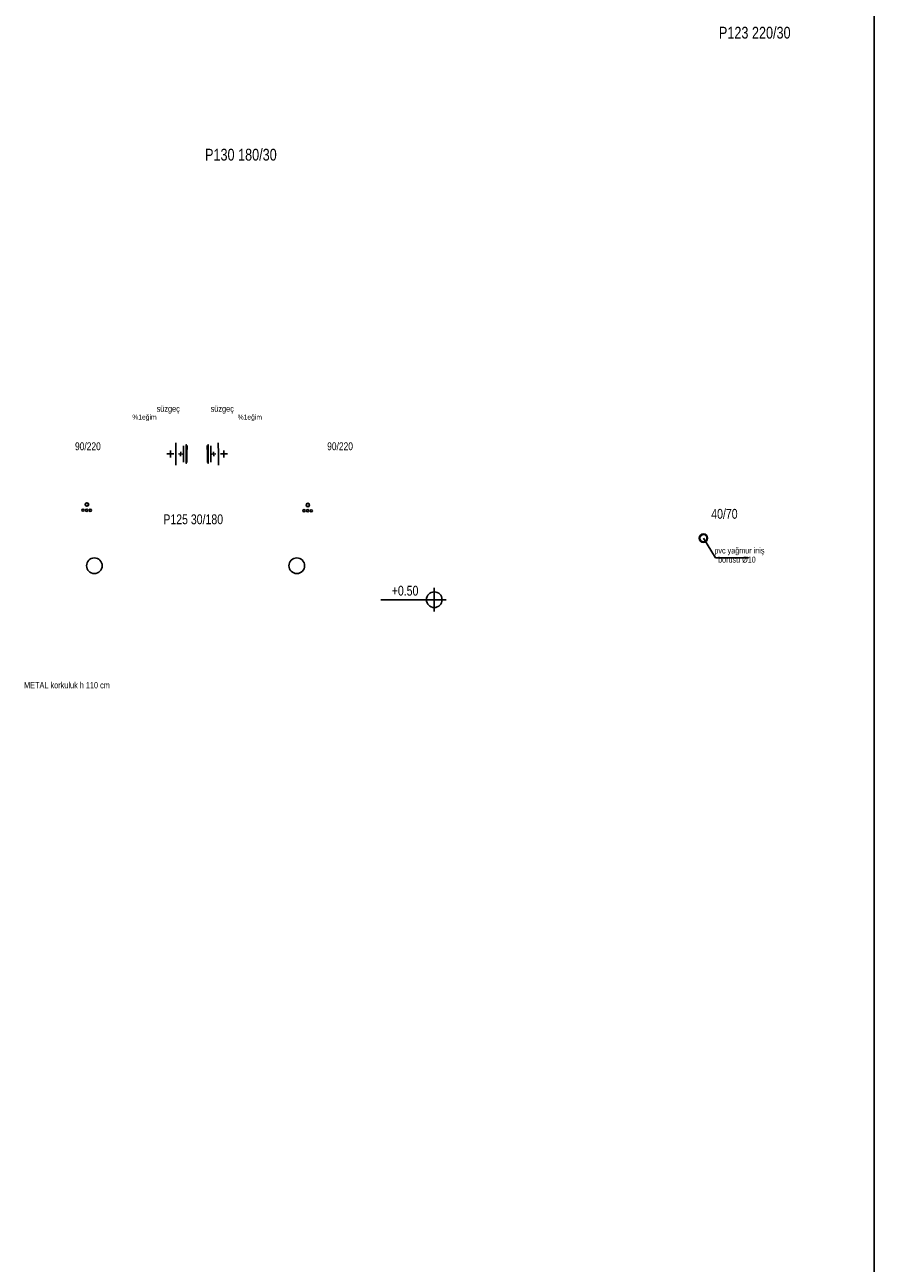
# Model space of a CAD drawing. Header units: centimetres. Extents: x 0 to 13360, y -30 to 2970.
# Tile 5 of 27: x 2616 to 3155, y 757 to 1543. Entities that reach past the tile are written whole.
import ezdxf

# ---------------------------------------------------------------- set-up
doc = ezdxf.new("R2010")
doc.units = ezdxf.units.CM
doc.layers.add('ASN-CERCEVE', color=7, linetype='Continuous')
doc.layers.add('ASN-MIMARI', color=8, linetype='Continuous')

msp = doc.modelspace()

# ---------------------------------------------------------------- linework, layer by layer
at = {"layer": 'ASN-CERCEVE'}
msp.add_line((3155.2, 0), (3155.2, 2970), dxfattribs=at)
at = {"layer": 'ASN-MIMARI'}
for p, q in [((2711.88, 1270.77), (2711.92, 1277.83)), ((2716.66, 1275.99), (2716.63, 1270.75)), ((2718.41, 1276.69), (2718.38, 1270.74)), ((2718.41, 1276.49), (2718.56, 1276.49)), ((2718.91, 1276.14), (2718.88, 1270.74)), ((2731.81, 1276.14), (2731.83, 1270.74)), ((2732.3, 1276.49), (2732.15, 1276.49)), ((2732.3, 1276.69), (2732.33, 1270.74)), ((2734.06, 1275.99), (2734.08, 1270.75)), ((2738.83, 1270.77), (2738.8, 1277.83)), ((2710.64, 1270.78), (2706.07, 1270.8)), ((2708.38, 1270.79), (2708.37, 1268.57)), ((2708.38, 1270.79), (2708.4, 1273.01)), ((2711.88, 1270.77), (2711.85, 1263.71)), ((2716.1, 1270.75), (2713.55, 1270.76)), ((2714.88, 1270.76), (2714.89, 1272.16)), ((2714.88, 1270.76), (2714.88, 1269.36)), ((2716.61, 1265.5), (2716.63, 1270.75)), ((2718.35, 1264.79), (2718.38, 1270.74)), ((2718.86, 1265.34), (2718.88, 1270.74)), ((2731.86, 1265.34), (2731.83, 1270.74)), ((2732.36, 1264.79), (2732.33, 1270.74)), ((2734.11, 1265.5), (2734.08, 1270.75)), ((2734.61, 1270.75), (2737.17, 1270.76)), ((2735.83, 1270.76), (2735.83, 1272.16)), ((2735.83, 1270.76), (2735.84, 1269.36)), ((2738.83, 1270.77), (2738.87, 1263.71)), ((2740.08, 1270.78), (2744.64, 1270.8)), ((2742.33, 1270.79), (2742.32, 1273.01)), ((2742.33, 1270.79), (2742.34, 1268.57)), ((2718.36, 1264.99), (2718.51, 1264.99)), ((2732.36, 1264.99), (2732.21, 1264.99)), ((3046.76, 1217.27), (3054.41, 1204.85)), ((3054.41, 1204.85), (3075.35, 1204.85)), ((2875.89, 1185.69), (2875.89, 1170.69)), ((2883.39, 1178.19), (2841.98, 1178.19))]:
    msp.add_line(p, q, dxfattribs=at)
for centre, radius in [((2652.92, 1235.09), 0.713), ((2655.33, 1238.66), 1.15), ((2655.33, 1238.66), 0.969), ((2655.22, 1235.04), 0.713), ((2657.47, 1234.99), 0.713), ((2793.22, 1234.74), 0.713), ((2795.63, 1238.31), 1.15), ((2795.63, 1238.31), 0.969), ((2795.52, 1234.69), 0.713), ((2797.77, 1234.64), 0.713), ((3046.76, 1217.27), 2.7), ((3046.76, 1217.27), 2.25), ((2660.11, 1199.77), 5), ((2788.61, 1199.77), 5), ((2875.89, 1178.19), 5)]:
    msp.add_circle(centre, radius, dxfattribs=at)

# ---------------------------------------------------------------- texts
at = {"layer": 'ASN-MIMARI', "width": 0.8}
for s, height, p in [('P123 220/30', 7.5, (3056.61, 1534.64)), ('P130 180/30', 7.5, (2730.36, 1457.14)), ('süzgeç', 3.994, (2699.63, 1297.58)), ('süzgeç', 3.994, (2733.93, 1297.58)), ('%%%1eğim', 3.195, (2684.19, 1292.61)), ('%%%1eğim', 3.195, (2751.08, 1292.61)), ('90/220', 5, (2647.81, 1273.15)), ('90/220', 5, (2807.91, 1273.16)), ('40/70', 6.25, (3051.73, 1229.62)), ('P125 30/180', 6.25, (2703.89, 1226.15)), ('pvc yağmur iniş', 3.75, (3053.73, 1207.57)), ('borusu %%c10', 3.75, (3056.07, 1201.79)), ('+0.50', 6.25, (2848.9, 1180.8)), ('METAL korkuluk h 110 cm', 3.9936, (2615.48, 1121.9))]:
    msp.add_text(s, height=height, dxfattribs=at).set_placement(p)

doc.saveas('drawing.dxf')
